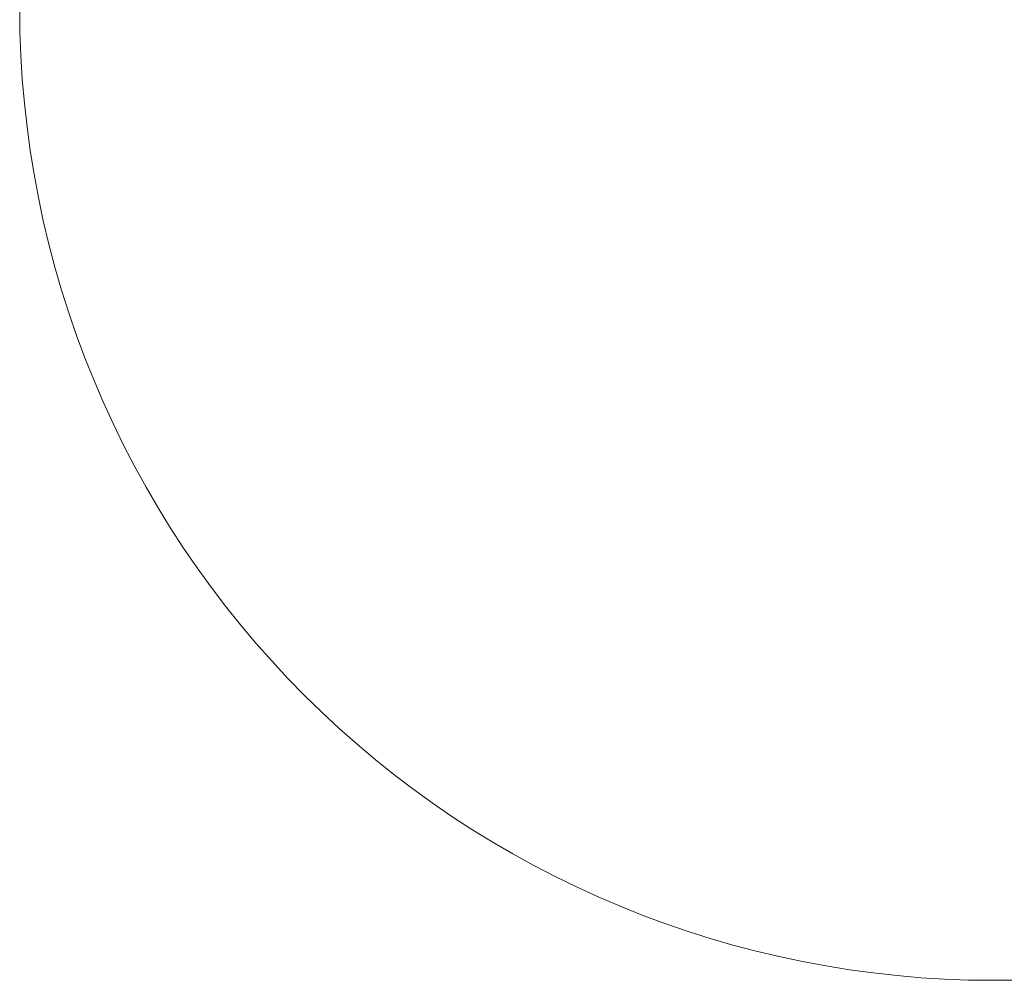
# Model space of a CAD drawing. Header units: centimetres. Extents: x -24.8 to 27, y -57.5 to -26.7.
# Tile 3 of 6: x -2.1 to 1.1, y -33.1 to -29.9. Entities that reach past the tile are written whole.
import ezdxf

# ---------------------------------------------------------------- set-up
doc = ezdxf.new("R2010")
doc.units = ezdxf.units.CM
doc.header["$LTSCALE"] = 2.54
doc.layers.add('Lucido design-1', color=7, linetype='Continuous')

# ---------------------------------------------------------------- blocks, each defined once
blk = doc.blocks.new('Gruppo-3-1')
at = {"color": 5, "linetype": 'Continuous', "lineweight": 9}
for points, invisible_edges in [([(-1.2912, -27.727, -11.9993), (-1.9824, -28.9471, -11.9993), (-2.0587, -30.5003, -11.9993), (-1.2912, -27.727, -11.9993)], 15), ([(-1.2912, -27.727, -11.9993), (-2.0587, -30.5003, -11.9993), (0.4555, -33.0145, -11.9993), (-1.2912, -27.727, -11.9993)], 15), ([(-1.2912, -27.727, -12.9993), (-1.9824, -28.9471, -12.9993), (-2.0587, -30.5003, -12.9993), (-1.2912, -27.727, -12.9993)], 15), ([(-1.2912, -27.727, -12.9993), (-2.0587, -30.5003, -12.9993), (0.4555, -33.0145, -12.9993), (-1.2912, -27.727, -12.9993)], 15), ([(3.4509, -27.727, -11.9993), (-1.2912, -27.727, -11.9993), (0.4555, -33.0145, -11.9993), (3.4509, -27.727, -11.9993)], 15), ([(3.4509, -27.727, -12.9993), (-1.2912, -27.727, -12.9993), (0.4555, -33.0145, -12.9993), (3.4509, -27.727, -12.9993)], 15), ([(0.4555, -33.0145, -11.9993), (4.142, -30.8049, -11.9993), (3.4509, -27.727, -11.9993), (0.4555, -33.0145, -11.9993)], 15), ([(0.4555, -33.0145, -12.9993), (4.142, -30.8049, -12.9993), (3.4509, -27.727, -12.9993), (0.4555, -33.0145, -12.9993)], 15), ([(-1.9824, -28.9471, -11.9993), (-2.1048, -29.5623, -11.9993), (-2.0587, -30.5003, -11.9993), (-1.9824, -28.9471, -11.9993)], 15), ([(-1.9824, -28.9471, -12.9993), (-2.1048, -29.5623, -12.9993), (-2.0587, -30.5003, -12.9993), (-1.9824, -28.9471, -12.9993)], 15), ([(-2.1048, -29.5623, -11.9993), (-2.1192, -29.7975, -11.9993), (-2.1192, -29.9545, -11.9993), (-2.1048, -29.5623, -11.9993)], 15), ([(-2.1048, -29.5623, -11.9993), (-2.1192, -29.9545, -11.9993), (-2.0587, -30.5003, -11.9993), (-2.1048, -29.5623, -11.9993)], 15), ([(-2.1048, -29.5623, -12.9993), (-2.1192, -29.7975, -12.9993), (-2.1192, -29.9545, -12.9993), (-2.1048, -29.5623, -12.9993)], 15), ([(-2.1048, -29.5623, -12.9993), (-2.1192, -29.9545, -12.9993), (-2.0587, -30.5003, -12.9993), (-2.1048, -29.5623, -12.9993)], 15), ([(-2.1192, -29.7975, -11.9993), (-2.1202, -29.876, -11.9993), (-2.1192, -29.9545, -11.9993), (-2.1192, -29.7975, -11.9993)], 12), ([(-2.1192, -29.7975, -12.9993), (-2.1202, -29.876, -12.9993), (-2.1192, -29.9545, -12.9993), (-2.1192, -29.7975, -12.9993)], 12), ([(-2.1192, -29.9545, -11.9993), (-2.1163, -30.033, -11.9993), (-2.1115, -30.1114, -11.9993), (-2.1192, -29.9545, -11.9993)], 12), ([(-2.1192, -29.9545, -11.9993), (-2.1115, -30.1114, -11.9993), (-2.1048, -30.1897, -11.9993), (-2.1192, -29.9545, -11.9993)], 13), ([(-2.1192, -29.9545, -11.9993), (-2.1048, -30.1897, -11.9993), (-2.0587, -30.5003, -11.9993), (-2.1192, -29.9545, -11.9993)], 15), ([(-2.1192, -29.9545, -12.9993), (-2.1163, -30.033, -12.9993), (-2.1115, -30.1114, -12.9993), (-2.1192, -29.9545, -12.9993)], 12), ([(-2.1192, -29.9545, -12.9993), (-2.1115, -30.1114, -12.9993), (-2.1048, -30.1897, -12.9993), (-2.1192, -29.9545, -12.9993)], 13), ([(-2.1192, -29.9545, -12.9993), (-2.1048, -30.1897, -12.9993), (-2.0587, -30.5003, -12.9993), (-2.1192, -29.9545, -12.9993)], 15), ([(-2.1048, -30.1897, -11.9993), (-2.0961, -30.2677, -11.9993), (-2.0855, -30.3455, -11.9993), (-2.1048, -30.1897, -11.9993)], 12), ([(-2.1048, -30.1897, -11.9993), (-2.0855, -30.3455, -11.9993), (-2.0587, -30.5003, -11.9993), (-2.1048, -30.1897, -11.9993)], 15), ([(-2.1048, -30.1897, -12.9993), (-2.0961, -30.2677, -12.9993), (-2.0855, -30.3455, -12.9993), (-2.1048, -30.1897, -12.9993)], 12), ([(-2.1048, -30.1897, -12.9993), (-2.0855, -30.3455, -12.9993), (-2.0587, -30.5003, -12.9993), (-2.1048, -30.1897, -12.9993)], 15), ([(-2.0855, -30.3455, -11.9993), (-2.0731, -30.4231, -11.9993), (-2.0587, -30.5003, -11.9993), (-2.0855, -30.3455, -11.9993)], 12), ([(-2.0855, -30.3455, -12.9993), (-2.0731, -30.4231, -12.9993), (-2.0587, -30.5003, -12.9993), (-2.0855, -30.3455, -12.9993)], 12), ([(-2.0587, -30.5003, -11.9993), (-2.0424, -30.5771, -11.9993), (-2.0243, -30.6535, -11.9993), (-2.0587, -30.5003, -11.9993)], 12), ([(-2.0587, -30.5003, -11.9993), (-2.0243, -30.6535, -11.9993), (-1.9824, -30.8049, -11.9993), (-2.0587, -30.5003, -11.9993)], 15), ([(-2.0587, -30.5003, -11.9993), (-1.9824, -30.8049, -11.9993), (-1.8129, -31.2442, -11.9993), (-2.0587, -30.5003, -11.9993)], 15), ([(-2.0587, -30.5003, -11.9993), (-1.8129, -31.2442, -11.9993), (-1.2912, -32.025, -11.9993), (-2.0587, -30.5003, -11.9993)], 15), ([(-2.0587, -30.5003, -11.9993), (-1.2912, -32.025, -11.9993), (0.4555, -33.0145, -11.9993), (-2.0587, -30.5003, -11.9993)], 15), ([(-2.0587, -30.5003, -12.9993), (-2.0424, -30.5771, -12.9993), (-2.0243, -30.6535, -12.9993), (-2.0587, -30.5003, -12.9993)], 12), ([(-2.0587, -30.5003, -12.9993), (-2.0243, -30.6535, -12.9993), (-1.9824, -30.8049, -12.9993), (-2.0587, -30.5003, -12.9993)], 15), ([(-2.0587, -30.5003, -12.9993), (-1.9824, -30.8049, -12.9993), (-1.8129, -31.2442, -12.9993), (-2.0587, -30.5003, -12.9993)], 15), ([(-2.0587, -30.5003, -12.9993), (-1.8129, -31.2442, -12.9993), (-1.2912, -32.025, -12.9993), (-2.0587, -30.5003, -12.9993)], 15), ([(-2.0587, -30.5003, -12.9993), (-1.2912, -32.025, -12.9993), (0.4555, -33.0145, -12.9993), (-2.0587, -30.5003, -12.9993)], 15), ([(-2.0243, -30.6535, -11.9993), (-2.0043, -30.7295, -11.9993), (-1.9824, -30.8049, -11.9993), (-2.0243, -30.6535, -11.9993)], 12), ([(-2.0243, -30.6535, -12.9993), (-2.0043, -30.7295, -12.9993), (-1.9824, -30.8049, -12.9993), (-2.0243, -30.6535, -12.9993)], 12), ([(-1.9824, -30.8049, -11.9993), (-1.9587, -30.8798, -11.9993), (-1.9331, -30.954, -11.9993), (-1.9824, -30.8049, -11.9993)], 12), ([(-1.9824, -30.8049, -11.9993), (-1.9331, -30.954, -11.9993), (-1.8766, -31.1006, -11.9993), (-1.9824, -30.8049, -11.9993)], 15), ([(-1.9824, -30.8049, -11.9993), (-1.8766, -31.1006, -11.9993), (-1.8129, -31.2442, -11.9993), (-1.9824, -30.8049, -11.9993)], 15), ([(-1.9824, -30.8049, -12.9993), (-1.9587, -30.8798, -12.9993), (-1.9331, -30.954, -12.9993), (-1.9824, -30.8049, -12.9993)], 12), ([(-1.9824, -30.8049, -12.9993), (-1.9331, -30.954, -12.9993), (-1.8766, -31.1006, -12.9993), (-1.9824, -30.8049, -12.9993)], 15), ([(-1.9824, -30.8049, -12.9993), (-1.8766, -31.1006, -12.9993), (-1.8129, -31.2442, -12.9993), (-1.9824, -30.8049, -12.9993)], 15), ([(0.4555, -33.0145, -11.9993), (2.7918, -32.5795, -11.9993), (4.142, -30.8049, -11.9993), (0.4555, -33.0145, -11.9993)], 15), ([(0.4555, -33.0145, -12.9993), (2.7918, -32.5795, -12.9993), (4.142, -30.8049, -12.9993), (0.4555, -33.0145, -12.9993)], 15), ([(-1.9331, -30.954, -11.9993), (-1.9058, -31.0277, -11.9993), (-1.8766, -31.1006, -11.9993), (-1.9331, -30.954, -11.9993)], 12), ([(-1.9331, -30.954, -12.9993), (-1.9058, -31.0277, -12.9993), (-1.8766, -31.1006, -12.9993), (-1.9331, -30.954, -12.9993)], 12), ([(-1.8766, -31.1006, -11.9993), (-1.8456, -31.1728, -11.9993), (-1.8129, -31.2442, -11.9993), (-1.8766, -31.1006, -11.9993)], 12), ([(-1.8766, -31.1006, -12.9993), (-1.8456, -31.1728, -12.9993), (-1.8129, -31.2442, -12.9993), (-1.8766, -31.1006, -12.9993)], 12), ([(-1.8129, -31.2442, -11.9993), (-1.7785, -31.3148, -11.9993), (-1.7423, -31.3845, -11.9993), (-1.8129, -31.2442, -11.9993)], 12), ([(-1.8129, -31.2442, -11.9993), (-1.7423, -31.3845, -11.9993), (-1.7045, -31.4533, -11.9993), (-1.8129, -31.2442, -11.9993)], 13), ([(-1.8129, -31.2442, -11.9993), (-1.7045, -31.4533, -11.9993), (-1.6237, -31.588, -11.9993), (-1.8129, -31.2442, -11.9993)], 15), ([(-1.8129, -31.2442, -11.9993), (-1.6237, -31.588, -11.9993), (-1.2912, -32.025, -11.9993), (-1.8129, -31.2442, -11.9993)], 15), ([(-1.8129, -31.2442, -12.9993), (-1.7785, -31.3148, -12.9993), (-1.7423, -31.3845, -12.9993), (-1.8129, -31.2442, -12.9993)], 12), ([(-1.8129, -31.2442, -12.9993), (-1.7423, -31.3845, -12.9993), (-1.7045, -31.4533, -12.9993), (-1.8129, -31.2442, -12.9993)], 13), ([(-1.8129, -31.2442, -12.9993), (-1.7045, -31.4533, -12.9993), (-1.6237, -31.588, -12.9993), (-1.8129, -31.2442, -12.9993)], 15), ([(-1.8129, -31.2442, -12.9993), (-1.6237, -31.588, -12.9993), (-1.2912, -32.025, -12.9993), (-1.8129, -31.2442, -12.9993)], 15), ([(-1.7045, -31.4533, -11.9993), (-1.6649, -31.5211, -11.9993), (-1.6237, -31.588, -11.9993), (-1.7045, -31.4533, -11.9993)], 12), ([(-1.7045, -31.4533, -12.9993), (-1.6649, -31.5211, -12.9993), (-1.6237, -31.588, -12.9993), (-1.7045, -31.4533, -12.9993)], 12), ([(-1.6237, -31.588, -11.9993), (-1.5809, -31.6538, -11.9993), (-1.5364, -31.7186, -11.9993), (-1.6237, -31.588, -11.9993)], 12), ([(-1.6237, -31.588, -11.9993), (-1.5364, -31.7186, -11.9993), (-1.4904, -31.7822, -11.9993), (-1.6237, -31.588, -11.9993)], 13), ([(-1.6237, -31.588, -11.9993), (-1.4904, -31.7822, -11.9993), (-1.2912, -32.025, -11.9993), (-1.6237, -31.588, -11.9993)], 15), ([(-1.6237, -31.588, -12.9993), (-1.5809, -31.6538, -12.9993), (-1.5364, -31.7186, -12.9993), (-1.6237, -31.588, -12.9993)], 12), ([(-1.6237, -31.588, -12.9993), (-1.5364, -31.7186, -12.9993), (-1.4904, -31.7822, -12.9993), (-1.6237, -31.588, -12.9993)], 13), ([(-1.6237, -31.588, -12.9993), (-1.4904, -31.7822, -12.9993), (-1.2912, -32.025, -12.9993), (-1.6237, -31.588, -12.9993)], 15), ([(-1.4904, -31.7822, -11.9993), (-1.4429, -31.8447, -11.9993), (-1.3938, -31.9061, -11.9993), (-1.4904, -31.7822, -11.9993)], 12), ([(-1.4904, -31.7822, -11.9993), (-1.3938, -31.9061, -11.9993), (-1.2912, -32.025, -11.9993), (-1.4904, -31.7822, -11.9993)], 15), ([(-1.4904, -31.7822, -12.9993), (-1.4429, -31.8447, -12.9993), (-1.3938, -31.9061, -12.9993), (-1.4904, -31.7822, -12.9993)], 12), ([(-1.4904, -31.7822, -12.9993), (-1.3938, -31.9061, -12.9993), (-1.2912, -32.025, -12.9993), (-1.4904, -31.7822, -12.9993)], 15), ([(-1.3938, -31.9061, -11.9993), (-1.3432, -31.9662, -11.9993), (-1.2912, -32.025, -11.9993), (-1.3938, -31.9061, -11.9993)], 12), ([(-1.3938, -31.9061, -12.9993), (-1.3432, -31.9662, -12.9993), (-1.2912, -32.025, -12.9993), (-1.3938, -31.9061, -12.9993)], 12), ([(-1.2912, -32.025, -11.9993), (-1.2378, -32.0825, -11.9993), (-1.1829, -32.1387, -11.9993), (-1.2912, -32.025, -11.9993)], 12), ([(-1.2912, -32.025, -11.9993), (-1.1829, -32.1387, -11.9993), (-1.0103, -32.2991, -11.9993), (-1.2912, -32.025, -11.9993)], 15), ([(-1.2912, -32.025, -11.9993), (-1.0103, -32.2991, -11.9993), (-0.6322, -32.5795, -11.9993), (-1.2912, -32.025, -11.9993)], 15), ([(-1.2912, -32.025, -11.9993), (-0.6322, -32.5795, -11.9993), (0.4555, -33.0145, -11.9993), (-1.2912, -32.025, -11.9993)], 15), ([(-1.2912, -32.025, -12.9993), (-1.2378, -32.0825, -12.9993), (-1.1829, -32.1387, -12.9993), (-1.2912, -32.025, -12.9993)], 12), ([(-1.2912, -32.025, -12.9993), (-1.1829, -32.1387, -12.9993), (-1.0103, -32.2991, -12.9993), (-1.2912, -32.025, -12.9993)], 15), ([(-1.2912, -32.025, -12.9993), (-1.0103, -32.2991, -12.9993), (-0.6322, -32.5795, -12.9993), (-1.2912, -32.025, -12.9993)], 15), ([(-1.2912, -32.025, -12.9993), (-0.6322, -32.5795, -12.9993), (0.4555, -33.0145, -12.9993), (-1.2912, -32.025, -12.9993)], 15), ([(-1.1829, -32.1387, -11.9993), (-1.1267, -32.1936, -11.9993), (-1.0103, -32.2991, -11.9993), (-1.1829, -32.1387, -11.9993)], 14), ([(-1.1829, -32.1387, -12.9993), (-1.1267, -32.1936, -12.9993), (-1.0103, -32.2991, -12.9993), (-1.1829, -32.1387, -12.9993)], 14), ([(-1.1267, -32.1936, -11.9993), (-1.0692, -32.247, -11.9993), (-1.0103, -32.2991, -11.9993), (-1.1267, -32.1936, -11.9993)], 12), ([(-1.1267, -32.1936, -12.9993), (-1.0692, -32.247, -12.9993), (-1.0103, -32.2991, -12.9993), (-1.1267, -32.1936, -12.9993)], 12), ([(-1.0103, -32.2991, -11.9993), (-0.9502, -32.3496, -11.9993), (-0.8889, -32.3987, -11.9993), (-1.0103, -32.2991, -11.9993)], 12), ([(-1.0103, -32.2991, -11.9993), (-0.8889, -32.3987, -11.9993), (-0.6322, -32.5795, -11.9993), (-1.0103, -32.2991, -11.9993)], 15), ([(-1.0103, -32.2991, -12.9993), (-0.9502, -32.3496, -12.9993), (-0.8889, -32.3987, -12.9993), (-1.0103, -32.2991, -12.9993)], 12), ([(-1.0103, -32.2991, -12.9993), (-0.8889, -32.3987, -12.9993), (-0.6322, -32.5795, -12.9993), (-1.0103, -32.2991, -12.9993)], 15), ([(-0.8889, -32.3987, -11.9993), (-0.8264, -32.4463, -11.9993), (-0.7628, -32.4923, -11.9993), (-0.8889, -32.3987, -11.9993)], 12), ([(-0.8889, -32.3987, -11.9993), (-0.7628, -32.4923, -11.9993), (-0.6322, -32.5795, -11.9993), (-0.8889, -32.3987, -11.9993)], 15), ([(-0.8889, -32.3987, -12.9993), (-0.8264, -32.4463, -12.9993), (-0.7628, -32.4923, -12.9993), (-0.8889, -32.3987, -12.9993)], 12), ([(-0.8889, -32.3987, -12.9993), (-0.7628, -32.4923, -12.9993), (-0.6322, -32.5795, -12.9993), (-0.8889, -32.3987, -12.9993)], 15), ([(-0.7628, -32.4923, -11.9993), (-0.698, -32.5367, -11.9993), (-0.6322, -32.5795, -11.9993), (-0.7628, -32.4923, -11.9993)], 12), ([(-0.7628, -32.4923, -12.9993), (-0.698, -32.5367, -12.9993), (-0.6322, -32.5795, -12.9993), (-0.7628, -32.4923, -12.9993)], 12), ([(-0.6322, -32.5795, -11.9993), (-0.5653, -32.6207, -11.9993), (-0.4286, -32.6981, -11.9993), (-0.6322, -32.5795, -11.9993)], 14), ([(-0.6322, -32.5795, -11.9993), (-0.4286, -32.6981, -11.9993), (-0.0718, -32.8616, -11.9993), (-0.6322, -32.5795, -11.9993)], 15), ([(-0.6322, -32.5795, -11.9993), (-0.0718, -32.8616, -11.9993), (0.4555, -33.0145, -11.9993), (-0.6322, -32.5795, -11.9993)], 15), ([(-0.6322, -32.5795, -12.9993), (-0.5653, -32.6207, -12.9993), (-0.4286, -32.6981, -12.9993), (-0.6322, -32.5795, -12.9993)], 14), ([(-0.6322, -32.5795, -12.9993), (-0.4286, -32.6981, -12.9993), (-0.0718, -32.8616, -12.9993), (-0.6322, -32.5795, -12.9993)], 15), ([(-0.6322, -32.5795, -12.9993), (-0.0718, -32.8616, -12.9993), (0.4555, -33.0145, -12.9993), (-0.6322, -32.5795, -12.9993)], 15), ([(0.4555, -33.0145, -11.9993), (1.4715, -33.0519, -11.9993), (2.7918, -32.5795, -11.9993), (0.4555, -33.0145, -11.9993)], 15), ([(0.4555, -33.0145, -12.9993), (1.4715, -33.0519, -12.9993), (2.7918, -32.5795, -12.9993), (0.4555, -33.0145, -12.9993)], 15), ([(-0.5653, -32.6207, -11.9993), (-0.4974, -32.6603, -11.9993), (-0.4286, -32.6981, -11.9993), (-0.5653, -32.6207, -11.9993)], 12), ([(-0.5653, -32.6207, -12.9993), (-0.4974, -32.6603, -12.9993), (-0.4286, -32.6981, -12.9993), (-0.5653, -32.6207, -12.9993)], 12), ([(-0.4286, -32.6981, -11.9993), (-0.3589, -32.7343, -11.9993), (-0.2169, -32.8015, -11.9993), (-0.4286, -32.6981, -11.9993)], 14), ([(-0.4286, -32.6981, -11.9993), (-0.2169, -32.8015, -11.9993), (-0.0718, -32.8616, -11.9993), (-0.4286, -32.6981, -11.9993)], 15), ([(-0.4286, -32.6981, -12.9993), (-0.3589, -32.7343, -12.9993), (-0.2169, -32.8015, -12.9993), (-0.4286, -32.6981, -12.9993)], 14), ([(-0.4286, -32.6981, -12.9993), (-0.2169, -32.8015, -12.9993), (-0.0718, -32.8616, -12.9993), (-0.4286, -32.6981, -12.9993)], 15), ([(-0.3589, -32.7343, -11.9993), (-0.2883, -32.7688, -11.9993), (-0.2169, -32.8015, -11.9993), (-0.3589, -32.7343, -11.9993)], 12), ([(-0.3589, -32.7343, -12.9993), (-0.2883, -32.7688, -12.9993), (-0.2169, -32.8015, -12.9993), (-0.3589, -32.7343, -12.9993)], 12), ([(-0.2169, -32.8015, -11.9993), (-0.1448, -32.8324, -11.9993), (-0.0718, -32.8616, -11.9993), (-0.2169, -32.8015, -11.9993)], 12), ([(-0.2169, -32.8015, -12.9993), (-0.1448, -32.8324, -12.9993), (-0.0718, -32.8616, -12.9993), (-0.2169, -32.8015, -12.9993)], 12), ([(-0.0718, -32.8616, -11.9993), (0.0018, -32.8889, -11.9993), (0.1509, -32.9382, -11.9993), (-0.0718, -32.8616, -11.9993)], 14), ([(-0.0718, -32.8616, -11.9993), (0.1509, -32.9382, -11.9993), (0.4555, -33.0145, -11.9993), (-0.0718, -32.8616, -11.9993)], 15), ([(-0.0718, -32.8616, -12.9993), (0.0018, -32.8889, -12.9993), (0.1509, -32.9382, -12.9993), (-0.0718, -32.8616, -12.9993)], 14), ([(-0.0718, -32.8616, -12.9993), (0.1509, -32.9382, -12.9993), (0.4555, -33.0145, -12.9993), (-0.0718, -32.8616, -12.9993)], 15), ([(0.0018, -32.8889, -11.9993), (0.076, -32.9145, -11.9993), (0.1509, -32.9382, -11.9993), (0.0018, -32.8889, -11.9993)], 12), ([(0.0018, -32.8889, -12.9993), (0.076, -32.9145, -12.9993), (0.1509, -32.9382, -12.9993), (0.0018, -32.8889, -12.9993)], 12), ([(0.1509, -32.9382, -11.9993), (0.2263, -32.9601, -11.9993), (0.3023, -32.9801, -11.9993), (0.1509, -32.9382, -11.9993)], 12), ([(0.1509, -32.9382, -11.9993), (0.3023, -32.9801, -11.9993), (0.4555, -33.0145, -11.9993), (0.1509, -32.9382, -11.9993)], 15), ([(0.1509, -32.9382, -12.9993), (0.2263, -32.9601, -12.9993), (0.3023, -32.9801, -12.9993), (0.1509, -32.9382, -12.9993)], 12), ([(0.1509, -32.9382, -12.9993), (0.3023, -32.9801, -12.9993), (0.4555, -33.0145, -12.9993), (0.1509, -32.9382, -12.9993)], 15), ([(0.3023, -32.9801, -11.9993), (0.3787, -32.9982, -11.9993), (0.4555, -33.0145, -11.9993), (0.3023, -32.9801, -11.9993)], 12), ([(0.3023, -32.9801, -12.9993), (0.3787, -32.9982, -12.9993), (0.4555, -33.0145, -12.9993), (0.3023, -32.9801, -12.9993)], 12), ([(0.4555, -33.0145, -11.9993), (0.5327, -33.0289, -11.9993), (0.6103, -33.0414, -11.9993), (0.4555, -33.0145, -11.9993)], 12), ([(0.4555, -33.0145, -11.9993), (0.6103, -33.0414, -11.9993), (0.6881, -33.0519, -11.9993), (0.4555, -33.0145, -11.9993)], 13), ([(0.4555, -33.0145, -11.9993), (0.6881, -33.0519, -11.9993), (1.0013, -33.075, -11.9993), (0.4555, -33.0145, -11.9993)], 15), ([(0.4555, -33.0145, -11.9993), (1.0013, -33.075, -11.9993), (1.4715, -33.0519, -11.9993), (0.4555, -33.0145, -11.9993)], 15), ([(0.4555, -33.0145, -12.9993), (0.5327, -33.0289, -12.9993), (0.6103, -33.0414, -12.9993), (0.4555, -33.0145, -12.9993)], 12), ([(0.4555, -33.0145, -12.9993), (0.6103, -33.0414, -12.9993), (0.6881, -33.0519, -12.9993), (0.4555, -33.0145, -12.9993)], 13), ([(0.4555, -33.0145, -12.9993), (0.6881, -33.0519, -12.9993), (1.0013, -33.075, -12.9993), (0.4555, -33.0145, -12.9993)], 15), ([(0.4555, -33.0145, -12.9993), (1.0013, -33.075, -12.9993), (1.4715, -33.0519, -12.9993), (0.4555, -33.0145, -12.9993)], 15), ([(0.6881, -33.0519, -11.9993), (0.7662, -33.0606, -11.9993), (0.8444, -33.0673, -11.9993), (0.6881, -33.0519, -11.9993)], 12), ([(0.6881, -33.0519, -11.9993), (0.8444, -33.0673, -11.9993), (1.0013, -33.075, -11.9993), (0.6881, -33.0519, -11.9993)], 15), ([(0.6881, -33.0519, -12.9993), (0.7662, -33.0606, -12.9993), (0.8444, -33.0673, -12.9993), (0.6881, -33.0519, -12.9993)], 12), ([(0.6881, -33.0519, -12.9993), (0.8444, -33.0673, -12.9993), (1.0013, -33.075, -12.9993), (0.6881, -33.0519, -12.9993)], 15), ([(0.8444, -33.0673, -11.9993), (0.9228, -33.0721, -11.9993), (1.0013, -33.075, -11.9993), (0.8444, -33.0673, -11.9993)], 12), ([(0.8444, -33.0673, -12.9993), (0.9228, -33.0721, -12.9993), (1.0013, -33.075, -12.9993), (0.8444, -33.0673, -12.9993)], 12), ([(1.0013, -33.075, -11.9993), (1.1584, -33.075, -11.9993), (1.4715, -33.0519, -11.9993), (1.0013, -33.075, -11.9993)], 15), ([(1.0013, -33.075, -12.9993), (1.1584, -33.075, -12.9993), (1.4715, -33.0519, -12.9993), (1.0013, -33.075, -12.9993)], 15), ([(1.0013, -33.075, -11.9993), (1.0798, -33.076, -11.9993), (1.1584, -33.075, -11.9993), (1.0013, -33.075, -11.9993)], 12), ([(1.0013, -33.075, -12.9993), (1.0798, -33.076, -12.9993), (1.1584, -33.075, -12.9993), (1.0013, -33.075, -12.9993)], 12)]:
    blk.add_3dface(points, dxfattribs=dict(at, invisible_edges=invisible_edges))
for points in [[(-2.1192, -29.9545, -12.9993), (-2.1192, -29.9545, -11.9993), (-2.1202, -29.876, -11.9993), (-2.1202, -29.876, -12.9993)], [(-2.1163, -30.033, -12.9993), (-2.1163, -30.033, -11.9993), (-2.1192, -29.9545, -11.9993), (-2.1192, -29.9545, -12.9993)], [(-2.1115, -30.1114, -12.9993), (-2.1115, -30.1114, -11.9993), (-2.1163, -30.033, -11.9993), (-2.1163, -30.033, -12.9993)], [(-2.1048, -30.1897, -12.9993), (-2.1048, -30.1897, -11.9993), (-2.1115, -30.1114, -11.9993), (-2.1115, -30.1114, -12.9993)], [(-2.0961, -30.2677, -12.9993), (-2.0961, -30.2677, -11.9993), (-2.1048, -30.1897, -11.9993), (-2.1048, -30.1897, -12.9993)], [(-2.0855, -30.3455, -12.9993), (-2.0855, -30.3455, -11.9993), (-2.0961, -30.2677, -11.9993), (-2.0961, -30.2677, -12.9993)], [(-2.0731, -30.4231, -12.9993), (-2.0731, -30.4231, -11.9993), (-2.0855, -30.3455, -11.9993), (-2.0855, -30.3455, -12.9993)], [(-2.0587, -30.5003, -12.9993), (-2.0587, -30.5003, -11.9993), (-2.0731, -30.4231, -11.9993), (-2.0731, -30.4231, -12.9993)], [(-2.0424, -30.5771, -12.9993), (-2.0424, -30.5771, -11.9993), (-2.0587, -30.5003, -11.9993), (-2.0587, -30.5003, -12.9993)], [(-2.0243, -30.6535, -12.9993), (-2.0243, -30.6535, -11.9993), (-2.0424, -30.5771, -11.9993), (-2.0424, -30.5771, -12.9993)], [(-2.0043, -30.7295, -12.9993), (-2.0043, -30.7295, -11.9993), (-2.0243, -30.6535, -11.9993), (-2.0243, -30.6535, -12.9993)], [(-1.9824, -30.8049, -12.9993), (-1.9824, -30.8049, -11.9993), (-2.0043, -30.7295, -11.9993), (-2.0043, -30.7295, -12.9993)], [(-1.9587, -30.8798, -12.9993), (-1.9587, -30.8798, -11.9993), (-1.9824, -30.8049, -11.9993), (-1.9824, -30.8049, -12.9993)], [(-1.9331, -30.954, -12.9993), (-1.9331, -30.954, -11.9993), (-1.9587, -30.8798, -11.9993), (-1.9587, -30.8798, -12.9993)], [(-1.9058, -31.0277, -12.9993), (-1.9058, -31.0277, -11.9993), (-1.9331, -30.954, -11.9993), (-1.9331, -30.954, -12.9993)], [(-1.8766, -31.1006, -12.9993), (-1.8766, -31.1006, -11.9993), (-1.9058, -31.0277, -11.9993), (-1.9058, -31.0277, -12.9993)], [(-1.8456, -31.1728, -12.9993), (-1.8456, -31.1728, -11.9993), (-1.8766, -31.1006, -11.9993), (-1.8766, -31.1006, -12.9993)], [(-1.8129, -31.2442, -12.9993), (-1.8129, -31.2442, -11.9993), (-1.8456, -31.1728, -11.9993), (-1.8456, -31.1728, -12.9993)], [(-1.7785, -31.3148, -12.9993), (-1.7785, -31.3148, -11.9993), (-1.8129, -31.2442, -11.9993), (-1.8129, -31.2442, -12.9993)], [(-1.7423, -31.3845, -12.9993), (-1.7423, -31.3845, -11.9993), (-1.7785, -31.3148, -11.9993), (-1.7785, -31.3148, -12.9993)], [(-1.7045, -31.4533, -12.9993), (-1.7045, -31.4533, -11.9993), (-1.7423, -31.3845, -11.9993), (-1.7423, -31.3845, -12.9993)], [(-1.6649, -31.5211, -12.9993), (-1.6649, -31.5211, -11.9993), (-1.7045, -31.4533, -11.9993), (-1.7045, -31.4533, -12.9993)], [(-1.6237, -31.588, -12.9993), (-1.6237, -31.588, -11.9993), (-1.6649, -31.5211, -11.9993), (-1.6649, -31.5211, -12.9993)], [(-1.5809, -31.6538, -12.9993), (-1.5809, -31.6538, -11.9993), (-1.6237, -31.588, -11.9993), (-1.6237, -31.588, -12.9993)], [(-1.5364, -31.7186, -12.9993), (-1.5364, -31.7186, -11.9993), (-1.5809, -31.6538, -11.9993), (-1.5809, -31.6538, -12.9993)], [(-1.4904, -31.7822, -12.9993), (-1.4904, -31.7822, -11.9993), (-1.5364, -31.7186, -11.9993), (-1.5364, -31.7186, -12.9993)], [(-1.4429, -31.8447, -12.9993), (-1.4429, -31.8447, -11.9993), (-1.4904, -31.7822, -11.9993), (-1.4904, -31.7822, -12.9993)], [(-1.3938, -31.9061, -12.9993), (-1.3938, -31.9061, -11.9993), (-1.4429, -31.8447, -11.9993), (-1.4429, -31.8447, -12.9993)], [(-1.3432, -31.9662, -12.9993), (-1.3432, -31.9662, -11.9993), (-1.3938, -31.9061, -11.9993), (-1.3938, -31.9061, -12.9993)], [(-1.2912, -32.025, -12.9993), (-1.2912, -32.025, -11.9993), (-1.3432, -31.9662, -11.9993), (-1.3432, -31.9662, -12.9993)], [(-1.2378, -32.0825, -12.9993), (-1.2378, -32.0825, -11.9993), (-1.2912, -32.025, -11.9993), (-1.2912, -32.025, -12.9993)], [(-1.1829, -32.1387, -12.9993), (-1.1829, -32.1387, -11.9993), (-1.2378, -32.0825, -11.9993), (-1.2378, -32.0825, -12.9993)], [(-1.1267, -32.1936, -12.9993), (-1.1267, -32.1936, -11.9993), (-1.1829, -32.1387, -11.9993), (-1.1829, -32.1387, -12.9993)], [(-1.0692, -32.247, -12.9993), (-1.0692, -32.247, -11.9993), (-1.1267, -32.1936, -11.9993), (-1.1267, -32.1936, -12.9993)], [(-1.0103, -32.2991, -12.9993), (-1.0103, -32.2991, -11.9993), (-1.0692, -32.247, -11.9993), (-1.0692, -32.247, -12.9993)], [(-0.9502, -32.3496, -12.9993), (-0.9502, -32.3496, -11.9993), (-1.0103, -32.2991, -11.9993), (-1.0103, -32.2991, -12.9993)], [(-0.8889, -32.3987, -12.9993), (-0.8889, -32.3987, -11.9993), (-0.9502, -32.3496, -11.9993), (-0.9502, -32.3496, -12.9993)], [(-0.8264, -32.4463, -12.9993), (-0.8264, -32.4463, -11.9993), (-0.8889, -32.3987, -11.9993), (-0.8889, -32.3987, -12.9993)], [(-0.7628, -32.4923, -12.9993), (-0.7628, -32.4923, -11.9993), (-0.8264, -32.4463, -11.9993), (-0.8264, -32.4463, -12.9993)], [(-0.698, -32.5367, -12.9993), (-0.698, -32.5367, -11.9993), (-0.7628, -32.4923, -11.9993), (-0.7628, -32.4923, -12.9993)], [(-0.6322, -32.5795, -12.9993), (-0.6322, -32.5795, -11.9993), (-0.698, -32.5367, -11.9993), (-0.698, -32.5367, -12.9993)], [(-0.5653, -32.6207, -12.9993), (-0.5653, -32.6207, -11.9993), (-0.6322, -32.5795, -11.9993), (-0.6322, -32.5795, -12.9993)], [(-0.4974, -32.6603, -12.9993), (-0.4974, -32.6603, -11.9993), (-0.5653, -32.6207, -11.9993), (-0.5653, -32.6207, -12.9993)], [(-0.4286, -32.6981, -12.9993), (-0.4286, -32.6981, -11.9993), (-0.4974, -32.6603, -11.9993), (-0.4974, -32.6603, -12.9993)], [(-0.3589, -32.7343, -12.9993), (-0.3589, -32.7343, -11.9993), (-0.4286, -32.6981, -11.9993), (-0.4286, -32.6981, -12.9993)], [(-0.2883, -32.7688, -12.9993), (-0.2883, -32.7688, -11.9993), (-0.3589, -32.7343, -11.9993), (-0.3589, -32.7343, -12.9993)], [(-0.2169, -32.8015, -12.9993), (-0.2169, -32.8015, -11.9993), (-0.2883, -32.7688, -11.9993), (-0.2883, -32.7688, -12.9993)], [(-0.1448, -32.8324, -12.9993), (-0.1448, -32.8324, -11.9993), (-0.2169, -32.8015, -11.9993), (-0.2169, -32.8015, -12.9993)], [(-0.0718, -32.8616, -12.9993), (-0.0718, -32.8616, -11.9993), (-0.1448, -32.8324, -11.9993), (-0.1448, -32.8324, -12.9993)], [(0.0018, -32.8889, -12.9993), (0.0018, -32.8889, -11.9993), (-0.0718, -32.8616, -11.9993), (-0.0718, -32.8616, -12.9993)], [(0.076, -32.9145, -12.9993), (0.076, -32.9145, -11.9993), (0.0018, -32.8889, -11.9993), (0.0018, -32.8889, -12.9993)], [(0.1509, -32.9382, -12.9993), (0.1509, -32.9382, -11.9993), (0.076, -32.9145, -11.9993), (0.076, -32.9145, -12.9993)], [(0.2263, -32.9601, -12.9993), (0.2263, -32.9601, -11.9993), (0.1509, -32.9382, -11.9993), (0.1509, -32.9382, -12.9993)], [(0.3023, -32.9801, -12.9993), (0.3023, -32.9801, -11.9993), (0.2263, -32.9601, -11.9993), (0.2263, -32.9601, -12.9993)], [(0.3787, -32.9982, -12.9993), (0.3787, -32.9982, -11.9993), (0.3023, -32.9801, -11.9993), (0.3023, -32.9801, -12.9993)], [(0.4555, -33.0145, -12.9993), (0.4555, -33.0145, -11.9993), (0.3787, -32.9982, -11.9993), (0.3787, -32.9982, -12.9993)], [(0.5327, -33.0289, -12.9993), (0.5327, -33.0289, -11.9993), (0.4555, -33.0145, -11.9993), (0.4555, -33.0145, -12.9993)], [(0.6103, -33.0414, -12.9993), (0.6103, -33.0414, -11.9993), (0.5327, -33.0289, -11.9993), (0.5327, -33.0289, -12.9993)], [(0.6881, -33.0519, -12.9993), (0.6881, -33.0519, -11.9993), (0.6103, -33.0414, -11.9993), (0.6103, -33.0414, -12.9993)], [(0.7662, -33.0606, -12.9993), (0.7662, -33.0606, -11.9993), (0.6881, -33.0519, -11.9993), (0.6881, -33.0519, -12.9993)], [(0.8444, -33.0673, -12.9993), (0.8444, -33.0673, -11.9993), (0.7662, -33.0606, -11.9993), (0.7662, -33.0606, -12.9993)], [(0.9228, -33.0721, -12.9993), (0.9228, -33.0721, -11.9993), (0.8444, -33.0673, -11.9993), (0.8444, -33.0673, -12.9993)], [(1.0013, -33.075, -12.9993), (1.0013, -33.075, -11.9993), (0.9228, -33.0721, -11.9993), (0.9228, -33.0721, -12.9993)], [(1.0798, -33.076, -12.9993), (1.0798, -33.076, -11.9993), (1.0013, -33.075, -11.9993), (1.0013, -33.075, -12.9993)], [(1.1584, -33.075, -12.9993), (1.1584, -33.075, -11.9993), (1.0798, -33.076, -11.9993), (1.0798, -33.076, -12.9993)]]:
    blk.add_3dface(points, dxfattribs=at)

msp = doc.modelspace()

# ---------------------------------------------------------------- block references
at = {"layer": 'Lucido design-1', "color": 7}
msp.add_blockref('Gruppo-3-1', (0, 0), dxfattribs=at)

doc.saveas('drawing.dxf')
